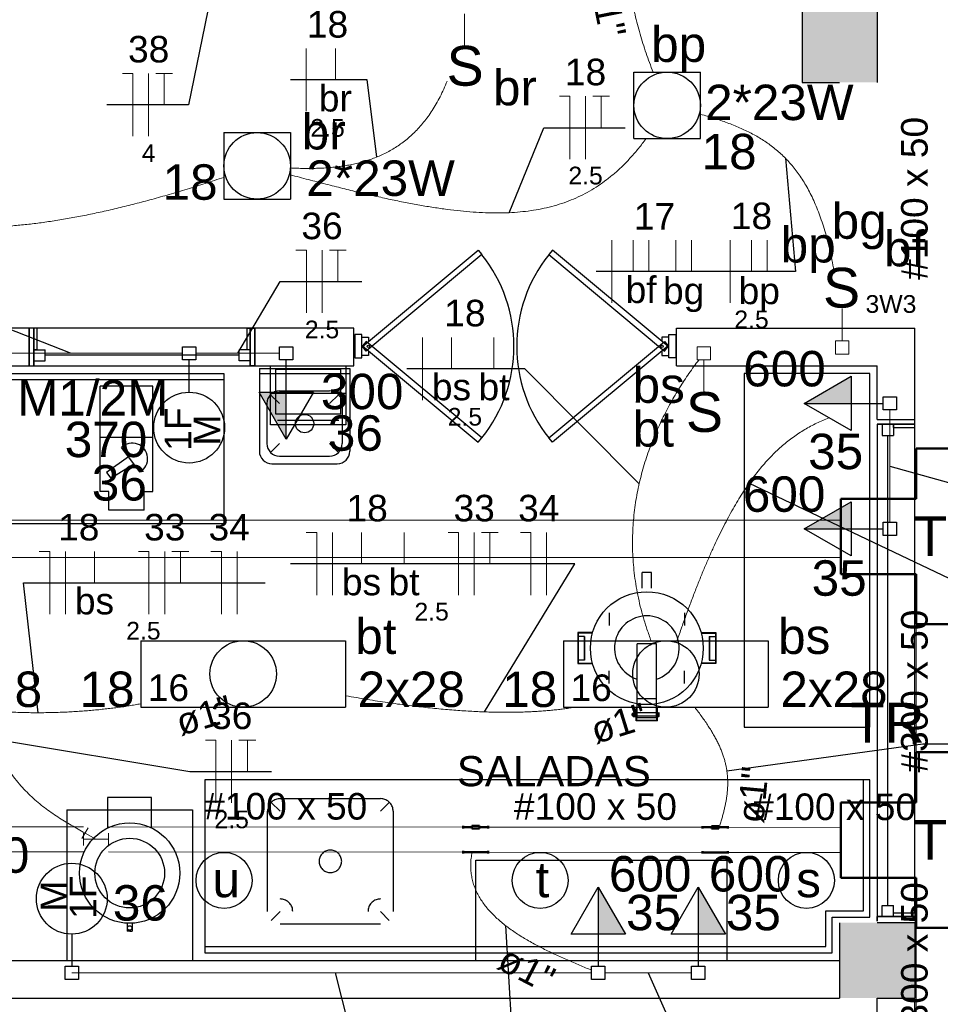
# Model space of a CAD drawing. Header units: millimetres. Extents: x 7 to 269, y 1 to 169.
# Tile 23 of 115: x 59.68 to 63.35, y 39.7 to 43.63. Entities that reach past the tile are written whole.
import ezdxf

# ---------------------------------------------------------------- set-up
doc = ezdxf.new("R2010")
doc.units = ezdxf.units.MM
doc.header["$MEASUREMENT"] = 0
doc.linetypes.add('Dashed', pattern=[0.75, 0.5, -0.25])
for name, color, linetype, lineweight in [('Eletroduto - Marco Polo', 6, 'Continuous', 9), ('Fiação - Marco Polo', 3, 'Continuous', 9), ('Interruptor - Marco Polo', 150, 'Continuous', 9), ('Layout - Marco Polo', 252, 'Continuous', 25), ('Layout-02 - Marco Polo', 243, 'Continuous', 50), ('Linha de Chamada - Marco Polo', 1, 'Continuous', 25), ('Luminárias - Marco Polo', 5, 'Continuous', 25), ('Textos - Marco Polo', 143, 'Continuous', 25), ('Tomadas - Marco Polo', 150, 'Continuous', 25)]:
    doc.layers.add(name, color=color, linetype=linetype, lineweight=lineweight)
doc.layers.add('Parede - Marco Polo', color=7, linetype='Continuous')
doc.styles.add('Arial', font='arial.ttf')

msp = doc.modelspace()

# ---------------------------------------------------------------- hatches: boundary and pattern name
at = {"layer": 'Parede - Marco Polo', "linetype": 'Continuous'}
for points in [[(63.0834, 43.3768), (63.1033, 43.3768), (63.1033, 43.8268), (62.8033, 43.8268), (62.8033, 43.3768), (62.9534, 43.3768), (62.9534, 43.3768), (63.0834, 43.3768), (63.0834, 43.3768)], [(62.9534, 39.7268), (63.2533, 39.7268), (63.2533, 39.7268), (63.2533, 40.0268), (63.2533, 40.0268), (62.9534, 40.0268), (62.9534, 40.0268), (62.9534, 39.7268), (62.9534, 39.7268)]]:
    msp.add_hatch(color=256, dxfattribs=at).paths.add_polyline_path(points)
at = {"layer": 'Tomadas - Marco Polo', "linetype": 'Continuous'}
for points in [[(62.9988, 42.0973), (62.8113, 42.0973), (62.9988, 42.2056)], [(60.7475, 42.1422), (60.7475, 41.9547), (60.6393, 42.1422)], [(62.9988, 41.5971), (62.8113, 41.5971), (62.9988, 41.7054)], [(61.9913, 39.9813), (61.9913, 40.1688), (62.0995, 39.9813)], [(62.3895, 39.9813), (62.3895, 40.1688), (62.4978, 39.9813)]]:
    msp.add_hatch(color=256, dxfattribs=at).paths.add_polyline_path(points)

# ---------------------------------------------------------------- linework, layer by layer
at = {"layer": 'Eletroduto - Marco Polo', "linetype": 'Continuous'}
for p, q in [((62.9584, 41.6322), (54.7503, 41.6322)), ((62.9584, 41.4823), (54.449, 41.4823)), ((63.2585, 40.7065), (63.2585, 41.2169)), ((59.9389, 40.4095), (58.4059, 40.4109)), ((59.933, 40.3623), (59.9575, 40.4058)), ((61.4526, 40.4083), (60.0388, 40.4094)), ((62.4072, 40.4074), (61.5525, 40.4081)), ((62.9584, 40.4069), (62.5072, 40.4073)), ((59.9388, 40.3345), (59.9389, 40.3845)), ((59.9888, 40.3595), (59.9389, 40.3595)), ((59.9888, 40.3595), (59.9453, 40.3841)), ((59.9888, 40.3595), (60.0388, 40.3595)), ((60.0388, 40.3845), (60.0388, 40.3344)), ((59.9388, 40.3095), (58.4059, 40.3109)), ((61.4526, 40.3083), (60.0388, 40.3094)), ((62.4072, 40.3074), (61.5525, 40.3081)), ((62.9584, 40.3069), (62.5072, 40.3073)), ((63.2585, 39.3709), (63.2585, 40.0065))]:
    msp.add_line(p, q, dxfattribs=at)
for points in [[(62.2346, 44.9302), (62.2172, 44.8536), (62.201, 44.7798), (62.1861, 44.7086), (62.1723, 44.64), (62.1598, 44.5738), (62.1485, 44.51), (62.1383, 44.4484), (62.1294, 44.389), (62.1216, 44.3316), (62.115, 44.2761), (62.1095, 44.2225), (62.1051, 44.1706), (62.1019, 44.1204), (62.0998, 44.0717), (62.0988, 44.0244), (62.0989, 43.9784), (62.1001, 43.9337), (62.1024, 43.8901), (62.1057, 43.8475), (62.1101, 43.8059), (62.1155, 43.7651), (62.122, 43.7249), (62.1294, 43.6855), (62.1379, 43.6465), (62.1474, 43.6079), (62.1579, 43.5696), (62.1694, 43.5316), (62.1818, 43.4937), (62.1952, 43.4557), (62.2096, 43.4177)], [(61.3886, 43.3817), (61.375, 43.3497), (61.3606, 43.3196), (61.3453, 43.2914), (61.3293, 43.2651), (61.3125, 43.2406), (61.295, 43.2178), (61.2768, 43.1967), (61.258, 43.1772), (61.2387, 43.1593), (61.2187, 43.1428), (61.1983, 43.1278), (61.1774, 43.1141), (61.156, 43.1018), (61.1343, 43.0908), (61.1122, 43.0809), (61.0897, 43.0721), (61.067, 43.0645), (61.0441, 43.0578), (61.0209, 43.0521), (60.9976, 43.0473), (60.9741, 43.0434), (60.9505, 43.0402), (60.9269, 43.0378), (60.9033, 43.0359), (60.8797, 43.0347), (60.8562, 43.0341), (60.8327, 43.0339), (60.8094, 43.0341), (60.7863, 43.0347), (60.7634, 43.0356)], [(62.9325, 42.616), (62.9245, 42.6593), (62.9159, 42.7005), (62.9066, 42.7396), (62.8966, 42.7767), (62.8859, 42.8118), (62.8745, 42.845), (62.8625, 42.8764), (62.8498, 42.906), (62.8364, 42.9339), (62.8223, 42.9602), (62.8076, 42.985), (62.7922, 43.0082), (62.7761, 43.0301), (62.7593, 43.0506), (62.7419, 43.0698), (62.7238, 43.0878), (62.705, 43.1046), (62.6855, 43.1204), (62.6653, 43.1351), (62.6445, 43.1489), (62.623, 43.1619), (62.6008, 43.174), (62.5779, 43.1854), (62.5544, 43.1961), (62.5302, 43.2062), (62.5053, 43.2158), (62.4797, 43.2249), (62.4535, 43.2336), (62.4265, 43.2419), (62.3989, 43.25)], [(62.1814, 43.1522), (62.1517, 43.1137), (62.1213, 43.0783), (62.0901, 43.0457), (62.058, 43.016), (62.025, 42.9892), (61.9911, 42.965), (61.9562, 42.9434), (61.9203, 42.9245), (61.8832, 42.908), (61.8451, 42.894), (61.8057, 42.8823), (61.7651, 42.8728), (61.7231, 42.8656), (61.6799, 42.8605), (61.6352, 42.8575), (61.5891, 42.8564), (61.5415, 42.8572), (61.4924, 42.8599), (61.4417, 42.8643), (61.3893, 42.8705), (61.3352, 42.8782), (61.2794, 42.8875), (61.2218, 42.8982), (61.1623, 42.9103), (61.101, 42.9238), (61.0377, 42.9385), (60.9724, 42.9543), (60.905, 42.9713), (60.8356, 42.9893), (60.764, 43.0082)], [(60.4988, 42.9983), (60.4246, 42.974), (60.352, 42.9513), (60.2812, 42.9302), (60.212, 42.9106), (60.1444, 42.8926), (60.0784, 42.8762), (60.0139, 42.8613), (59.9509, 42.8481), (59.8895, 42.8363), (59.8295, 42.8262), (59.7708, 42.8176), (59.7136, 42.8106), (59.6577, 42.8052), (59.6032, 42.8013), (59.5499, 42.799), (59.4979, 42.7983), (59.4471, 42.7991), (59.3975, 42.8015), (59.349, 42.8055), (59.3017, 42.8111), (59.2555, 42.8182), (59.2103, 42.8269), (59.1661, 42.8371), (59.1229, 42.849), (59.0807, 42.8624), (59.0395, 42.8773), (58.9991, 42.8939), (58.9595, 42.912), (58.9208, 42.9317), (58.8829, 42.9529)], [(59.4404, 42.2968), (59.4828, 42.2968), (59.5227, 42.2968), (59.5601, 42.2968), (59.5952, 42.2968), (59.6283, 42.2968), (59.6595, 42.2968), (59.6891, 42.2968), (59.7171, 42.2968), (59.7438, 42.2968), (59.7694, 42.2968), (59.7941, 42.2968), (59.818, 42.2968), (59.8414, 42.2968), (59.8644, 42.2968), (59.8871, 42.2968), (59.9099, 42.2968), (59.9329, 42.2968), (59.9563, 42.2968), (59.9802, 42.2968), (60.0049, 42.2968), (60.0305, 42.2968), (60.0572, 42.2968), (60.0852, 42.2968), (60.1148, 42.2968), (60.146, 42.2968), (60.1791, 42.2968), (60.2142, 42.2968), (60.2516, 42.2968), (60.2915, 42.2968), (60.3339, 42.2968)], [(60.3867, 42.2968), (60.4022, 42.2968), (60.4167, 42.2968), (60.4305, 42.2968), (60.4434, 42.2968), (60.4557, 42.2968), (60.4673, 42.2968), (60.4784, 42.2968), (60.489, 42.2968), (60.4991, 42.2968), (60.5088, 42.2968), (60.5182, 42.2968), (60.5273, 42.2968), (60.5363, 42.2968), (60.5451, 42.2968), (60.5539, 42.2968), (60.5627, 42.2968), (60.5715, 42.2968), (60.5805, 42.2968), (60.5896, 42.2968), (60.599, 42.2968), (60.6087, 42.2968), (60.6188, 42.2968), (60.6294, 42.2968), (60.6405, 42.2968), (60.6521, 42.2968), (60.6644, 42.2968), (60.6773, 42.2968), (60.6911, 42.2968), (60.7056, 42.2968), (60.7211, 42.2968)], [(62.202, 41.1503), (62.1854, 41.1968), (62.171, 41.2427), (62.1588, 41.2881), (62.1488, 41.3331), (62.1407, 41.3774), (62.1347, 41.4213), (62.1306, 41.4645), (62.1282, 41.5072), (62.1277, 41.5493), (62.1288, 41.5908), (62.1315, 41.6316), (62.1357, 41.6718), (62.1414, 41.7114), (62.1485, 41.7503), (62.1569, 41.7885), (62.1666, 41.826), (62.1774, 41.8628), (62.1893, 41.8989), (62.2023, 41.9343), (62.2162, 41.9689), (62.2309, 42.0027), (62.2465, 42.0357), (62.2628, 42.068), (62.2798, 42.0994), (62.2973, 42.13), (62.3154, 42.1598), (62.3339, 42.1887), (62.3528, 42.2167), (62.372, 42.2438), (62.3914, 42.2701)], [(62.305, 41.1511), (62.3242, 41.2059), (62.3431, 41.2586), (62.3619, 41.3091), (62.3806, 41.3577), (62.3991, 41.4042), (62.4176, 41.4487), (62.436, 41.4913), (62.4544, 41.532), (62.4728, 41.5709), (62.4912, 41.608), (62.5097, 41.6433), (62.5283, 41.6769), (62.547, 41.7089), (62.5659, 41.7392), (62.5849, 41.7679), (62.6042, 41.7952), (62.6236, 41.8209), (62.6434, 41.8452), (62.6634, 41.8681), (62.6838, 41.8896), (62.7044, 41.9098), (62.7255, 41.9288), (62.747, 41.9465), (62.7689, 41.963), (62.7913, 41.9784), (62.8141, 41.9928), (62.8375, 42.006), (62.8614, 42.0183), (62.8859, 42.0296), (62.911, 42.0399)], [(63.1534, 42.0708), (63.1534, 42.0499), (63.1534, 42.0303), (63.1534, 42.0118), (63.1534, 41.9943), (63.1534, 41.9779), (63.1534, 41.9623), (63.1534, 41.9475), (63.1534, 41.9334), (63.1534, 41.92), (63.1534, 41.907), (63.1534, 41.8945), (63.1534, 41.8824), (63.1534, 41.8705), (63.1534, 41.8589), (63.1534, 41.8473), (63.1534, 41.8356), (63.1534, 41.824), (63.1534, 41.8121), (63.1534, 41.8), (63.1534, 41.7875), (63.1534, 41.7745), (63.1534, 41.7611), (63.1534, 41.747), (63.1534, 41.7322), (63.1534, 41.7166), (63.1534, 41.7002), (63.1534, 41.6827), (63.1534, 41.6642), (63.1534, 41.6446), (63.1534, 41.6237)], [(59.4083, 41.9625), (59.4091, 41.8392), (59.4115, 41.7232), (59.4157, 41.614), (59.4214, 41.5115), (59.4287, 41.4155), (59.4374, 41.3257), (59.4476, 41.2418), (59.4591, 41.1636), (59.472, 41.0909), (59.4861, 41.0234), (59.5014, 40.9608), (59.5179, 40.903), (59.5354, 40.8496), (59.554, 40.8004), (59.5735, 40.7552), (59.594, 40.7137), (59.6153, 40.6756), (59.6375, 40.6408), (59.6604, 40.609), (59.6839, 40.5798), (59.7081, 40.5532), (59.7329, 40.5288), (59.7582, 40.5064), (59.784, 40.4857), (59.8102, 40.4665), (59.8367, 40.4485), (59.8636, 40.4315), (59.8906, 40.4153), (59.9179, 40.3995), (59.9453, 40.3841)], [(59.2998, 40.9073), (59.3345, 40.901), (59.3689, 40.8953), (59.4029, 40.8901), (59.4365, 40.8855), (59.4698, 40.8813), (59.5027, 40.8776), (59.5352, 40.8744), (59.5674, 40.8717), (59.5992, 40.8694), (59.6306, 40.8676), (59.6616, 40.8661), (59.6921, 40.8651), (59.7223, 40.8644), (59.7521, 40.8642), (59.7814, 40.8643), (59.8104, 40.8647), (59.8388, 40.8655), (59.8669, 40.8666), (59.8945, 40.868), (59.9216, 40.8697), (59.9483, 40.8716), (59.9746, 40.8739), (60.0003, 40.8763), (60.0256, 40.8791), (60.0504, 40.882), (60.0747, 40.8851), (60.0985, 40.8885), (60.1218, 40.892), (60.1446, 40.8957), (60.1669, 40.8995)], [(60.9849, 40.9318), (61.0282, 40.9242), (61.0704, 40.9171), (61.1116, 40.9106), (61.1518, 40.9045), (61.1911, 40.8989), (61.2294, 40.8938), (61.2668, 40.8892), (61.3032, 40.885), (61.3387, 40.8813), (61.3733, 40.878), (61.407, 40.8751), (61.4399, 40.8726), (61.4719, 40.8706), (61.503, 40.8689), (61.5333, 40.8676), (61.5628, 40.8667), (61.5915, 40.8661), (61.6194, 40.8659), (61.6465, 40.866), (61.6729, 40.8664), (61.6985, 40.8671), (61.7234, 40.8682), (61.7476, 40.8695), (61.771, 40.8711), (61.7938, 40.873), (61.8159, 40.8752), (61.8374, 40.8775), (61.8582, 40.8802), (61.8784, 40.883), (61.8979, 40.8861)], [(62.3755, 40.8862), (62.3906, 40.8667), (62.4046, 40.8476), (62.4176, 40.8292), (62.4296, 40.8112), (62.4407, 40.7937), (62.4508, 40.7766), (62.46, 40.7599), (62.4683, 40.7436), (62.4757, 40.7276), (62.4822, 40.7119), (62.488, 40.6964), (62.4929, 40.6812), (62.4971, 40.6662), (62.5005, 40.6514), (62.5032, 40.6366), (62.5052, 40.622), (62.5065, 40.6074), (62.5072, 40.5928), (62.5073, 40.5782), (62.5067, 40.5636), (62.5056, 40.5489), (62.5039, 40.5341), (62.5017, 40.5191), (62.499, 40.504), (62.4958, 40.4886), (62.4921, 40.473), (62.488, 40.4571), (62.4836, 40.4409), (62.4787, 40.4243), (62.4735, 40.4073)], [(61.4882, 40.308), (61.4844, 40.2839), (61.4828, 40.2606), (61.4832, 40.238), (61.4857, 40.2161), (61.49, 40.195), (61.4962, 40.1745), (61.5041, 40.1546), (61.5136, 40.1355), (61.5247, 40.1169), (61.5373, 40.0989), (61.5512, 40.0816), (61.5665, 40.0648), (61.583, 40.0485), (61.6006, 40.0328), (61.6192, 40.0176), (61.6388, 40.0029), (61.6593, 39.9886), (61.6805, 39.9748), (61.7024, 39.9615), (61.725, 39.9485), (61.748, 39.936), (61.7715, 39.9238), (61.7953, 39.912), (61.8194, 39.9005), (61.8437, 39.8894), (61.868, 39.8785), (61.8924, 39.8679), (61.9166, 39.8576), (61.9407, 39.8476), (61.9645, 39.8377)], [(61.9652, 39.8267), (61.8662, 39.8267), (61.7735, 39.8267), (61.6866, 39.8267), (61.6051, 39.8267), (61.5286, 39.8267), (61.4566, 39.8267), (61.3886, 39.8267), (61.3242, 39.8267), (61.2629, 39.8267), (61.2043, 39.8267), (61.1479, 39.8267), (61.0932, 39.8267), (61.0399, 39.8267), (60.9874, 39.8267), (60.9353, 39.8267), (60.8832, 39.8267), (60.8305, 39.8267), (60.7769, 39.8267), (60.7219, 39.8267), (60.665, 39.8267), (60.6057, 39.8267), (60.5437, 39.8267), (60.4784, 39.8267), (60.4095, 39.8267), (60.3363, 39.8267), (60.2586, 39.8267), (60.1758, 39.8267), (60.0875, 39.8267), (59.9932, 39.8267), (59.8925, 39.8267)], [(62.0179, 39.8267), (62.0338, 39.8267), (62.0489, 39.8267), (62.0631, 39.8267), (62.0765, 39.8267), (62.0891, 39.8267), (62.1011, 39.8267), (62.1125, 39.8267), (62.1234, 39.8267), (62.1339, 39.8267), (62.1439, 39.8267), (62.1536, 39.8267), (62.163, 39.8267), (62.1723, 39.8267), (62.1814, 39.8267), (62.1904, 39.8267), (62.1994, 39.8267), (62.2085, 39.8267), (62.2178, 39.8267), (62.2272, 39.8267), (62.2369, 39.8267), (62.2469, 39.8267), (62.2574, 39.8267), (62.2683, 39.8267), (62.2797, 39.8267), (62.2917, 39.8267), (62.3043, 39.8267), (62.3177, 39.8267), (62.3319, 39.8267), (62.347, 39.8267), (62.3629, 39.8267)]]:
    msp.add_spline(points, degree=3, dxfattribs=at)
at = {"layer": 'Fiação - Marco Polo'}
for p, q in [((60.8272, 43.2616), (60.8272, 43.5116)), ((60.9431, 43.3866), (60.9431, 43.5116)), ((60.0946, 43.4123), (60.1363, 43.4123)), ((60.1363, 43.1623), (60.1363, 43.4123)), ((60.1988, 43.1623), (60.1988, 43.4123)), ((60.2279, 43.4123), (60.2946, 43.4123)), ((60.2613, 43.2873), (60.2613, 43.4123)), ((61.8364, 43.3213), (61.8781, 43.3213)), ((61.8781, 43.0713), (61.8781, 43.3213)), ((61.9406, 43.0713), (61.9406, 43.3213)), ((61.9697, 43.3213), (62.0364, 43.3213)), ((62.0031, 43.1963), (62.0031, 43.3213)), ((62.0459, 42.4982), (62.0459, 42.7482)), ((62.1307, 42.6232), (62.1307, 42.7482)), ((62.1932, 42.6232), (62.1932, 42.7482)), ((62.3001, 42.6232), (62.3001, 42.7482)), ((62.3626, 42.6232), (62.3626, 42.7482)), ((62.5172, 42.4982), (62.5172, 42.7482)), ((62.6019, 42.6232), (62.6019, 42.7482)), ((62.6644, 42.6232), (62.6644, 42.7482)), ((60.7861, 42.7081), (60.8277, 42.7081)), ((60.8277, 42.4581), (60.8277, 42.7081)), ((60.8902, 42.4581), (60.8902, 42.7081)), ((60.9194, 42.7081), (60.9861, 42.7081)), ((60.9527, 42.5831), (60.9527, 42.7081)), ((61.2901, 42.1103), (61.2901, 42.3603)), ((61.4061, 42.2353), (61.4061, 42.3603)), ((61.5755, 42.2353), (61.5755, 42.3603)), ((60.8274, 41.5831), (60.8691, 41.5831)), ((60.8691, 41.3331), (60.8691, 41.5831)), ((60.9316, 41.3331), (60.9316, 41.5831)), ((61.0476, 41.4581), (61.0476, 41.5831)), ((61.2171, 41.4581), (61.2171, 41.5831)), ((61.3924, 41.5831), (61.4341, 41.5831)), ((61.4341, 41.3331), (61.4341, 41.5831)), ((61.4966, 41.3331), (61.4966, 41.5831)), ((61.5258, 41.5831), (61.5924, 41.5831)), ((61.5591, 41.4581), (61.5591, 41.5831)), ((61.6811, 41.5831), (61.7227, 41.5831)), ((61.7227, 41.3331), (61.7227, 41.5831)), ((61.7852, 41.3331), (61.7852, 41.5831)), ((59.763, 41.5069), (59.8047, 41.5069)), ((59.8047, 41.2569), (59.8047, 41.5069)), ((59.8672, 41.2569), (59.8672, 41.5069)), ((59.9832, 41.3819), (59.9832, 41.5069)), ((60.1586, 41.5069), (60.2003, 41.5069)), ((60.2003, 41.2569), (60.2003, 41.5069)), ((60.2628, 41.2569), (60.2628, 41.5069)), ((60.2919, 41.5069), (60.3586, 41.5069)), ((60.3253, 41.3819), (60.3253, 41.5069)), ((60.4472, 41.5069), (60.4889, 41.5069)), ((60.4889, 41.2569), (60.4889, 41.5069)), ((60.5514, 41.2569), (60.5514, 41.5069)), ((60.4256, 40.7552), (60.4673, 40.7552)), ((60.4673, 40.5052), (60.4673, 40.7552)), ((60.5298, 40.5052), (60.5298, 40.7552)), ((60.559, 40.7552), (60.6257, 40.7552)), ((60.5923, 40.6302), (60.5923, 40.7552))]:
    msp.add_line(p, q, dxfattribs=at)
at = {"layer": 'Interruptor - Marco Polo'}
for p, q in [((61.4577, 43.5217), (61.4577, 43.6502)), ((62.9635, 42.4753), (62.9635, 42.3468)), ((62.3854, 42.3233), (62.4385, 42.3233)), ((62.3854, 42.2702), (62.3854, 42.3233)), ((62.4385, 42.3233), (62.4385, 42.2702)), ((62.937, 42.3468), (62.99, 42.3468)), ((62.937, 42.2938), (62.937, 42.3468)), ((62.99, 42.3468), (62.99, 42.2938)), ((62.99, 42.2938), (62.937, 42.2938)), ((62.4385, 42.2702), (62.3854, 42.2702)), ((62.4119, 42.1418), (62.4119, 42.2702))]:
    msp.add_line(p, q, dxfattribs=at)
at = {"layer": 'Layout - Marco Polo'}
for p, q in [((59.7418, 42.3968), (59.7229, 42.3968)), ((60.6039, 42.3968), (59.7418, 42.3968)), ((59.7418, 42.3968), (59.7418, 42.2468)), ((59.7544, 42.3113), (59.7544, 42.3968)), ((60.5909, 42.3968), (60.5909, 42.3113)), ((60.6039, 42.2468), (60.6039, 42.3968)), ((61.0483, 42.3713), (61.0204, 42.3713)), ((61.0204, 42.3713), (61.0204, 42.2788)), ((61.0483, 42.2788), (61.0483, 42.3713)), ((62.2724, 42.2788), (62.2724, 42.3713)), ((62.2724, 42.3713), (62.3003, 42.3713)), ((62.3003, 42.3713), (62.3003, 42.2788)), ((59.7418, 42.3113), (59.7863, 42.3113)), ((59.7544, 42.3113), (59.7418, 42.3113)), ((59.7863, 42.2668), (59.7863, 42.3113)), ((60.5593, 42.2668), (60.5593, 42.3113)), ((60.6039, 42.3113), (60.5593, 42.3113)), ((60.6039, 42.3113), (60.5909, 42.3113)), ((60.5593, 42.2888), (59.7863, 42.2888)), ((61.0204, 42.2788), (61.0483, 42.2788)), ((62.3003, 42.2788), (62.2724, 42.2788)), ((58.0684, 42.2468), (59.7229, 42.2468)), ((59.7229, 42.2468), (59.7418, 42.2468)), ((59.7229, 42.2468), (59.7418, 42.2468)), ((59.7418, 42.2668), (59.7863, 42.2668)), ((59.7418, 42.2468), (60.6039, 42.2468)), ((60.6039, 42.2668), (60.5593, 42.2668)), ((60.6403, 42.2368), (60.6403, 41.9068)), ((60.6403, 42.2368), (61.0003, 42.2368)), ((61.0003, 42.2368), (61.0003, 41.9068)), ((60.6403, 42.2168), (61.0003, 42.2168)), ((58.1234, 42.1918), (60.4984, 42.1918)), ((60.0053, 41.7458), (60.0053, 42.1663)), ((60.2154, 42.1663), (60.0053, 42.1663)), ((60.2154, 41.7458), (60.2154, 42.1663)), ((60.7204, 42.0968), (60.6848, 42.1318)), ((60.7204, 42.1468), (60.9203, 42.1468)), ((60.9203, 42.0968), (60.9554, 42.1318)), ((60.6703, 42.0968), (60.6703, 41.9368)), ((60.9704, 42.0968), (60.9704, 41.9368)), ((63.1033, 42.0138), (63.1033, 40.0523)), ((63.2533, 42.0138), (63.1033, 42.0138)), ((63.1234, 42.0138), (63.1234, 41.9698)), ((63.1679, 42.0138), (63.1679, 41.9698)), ((63.1679, 42.0013), (63.1679, 42.0138)), ((63.1679, 42.0013), (63.2533, 42.0013)), ((63.2533, 42.0138), (63.2533, 42.0328)), ((63.2533, 41.9983), (63.2533, 42.0303)), ((63.2533, 40.0648), (63.2533, 42.0138)), ((60.2154, 41.9608), (60.0053, 41.9608)), ((63.1234, 41.9698), (63.1679, 41.9698)), ((63.1454, 40.0963), (63.1454, 41.9698)), ((60.1643, 41.8243), (60.0904, 41.9208)), ((60.7204, 41.9368), (60.6848, 41.9013)), ((60.9203, 41.9368), (60.9554, 41.9013)), ((60.1183, 41.8843), (60.0303, 41.8218)), ((60.7204, 41.8868), (60.9203, 41.8868)), ((60.0478, 41.7998), (60.1394, 41.8568)), ((60.6904, 41.8568), (60.9504, 41.8568)), ((60.0303, 41.8218), (60.0478, 41.7998)), ((60.0403, 41.7458), (60.0053, 41.7458)), ((60.0403, 41.6713), (60.0403, 41.7458)), ((60.1808, 41.6713), (60.1808, 41.7458)), ((60.1808, 41.7458), (60.2154, 41.7458)), ((60.1808, 41.6713), (60.0403, 41.6713)), ((62.1668, 41.3608), (62.1668, 41.4233)), ((62.2028, 41.4233), (62.1668, 41.4233)), ((62.2028, 41.3608), (62.2028, 41.4233)), ((61.9098, 41.1833), (61.9098, 41.0603)), ((61.9678, 41.1833), (61.9098, 41.1833)), ((61.9113, 41.1813), (61.9113, 41.0613)), ((61.9674, 41.1813), (61.9113, 41.1813)), ((62.4019, 41.1833), (62.4599, 41.1833)), ((62.4023, 41.1813), (62.4584, 41.1813)), ((62.4584, 41.1813), (62.4584, 41.0613)), ((62.4599, 41.1833), (62.4599, 41.0603)), ((61.9368, 41.1683), (61.9113, 41.1683)), ((61.9353, 41.1683), (61.9353, 41.0743)), ((61.9368, 41.1683), (61.9368, 41.0743)), ((62.1459, 40.8438), (62.1459, 41.1393)), ((62.2238, 41.1393), (62.1459, 41.1393)), ((62.2238, 40.8438), (62.2238, 41.1393)), ((62.4329, 41.1683), (62.4329, 41.0743)), ((62.4329, 41.1683), (62.4584, 41.1683)), ((62.4343, 41.1683), (62.4343, 41.0743)), ((61.9098, 41.0603), (61.9678, 41.0603)), ((61.9368, 41.0743), (61.9113, 41.0743)), ((61.9113, 41.0613), (61.9674, 41.0613)), ((62.4599, 41.0603), (62.4019, 41.0603)), ((62.4584, 41.0613), (62.4023, 41.0613)), ((62.4329, 41.0743), (62.4584, 41.0743)), ((62.2238, 40.9198), (62.1459, 40.9198)), ((62.1268, 40.8603), (62.1273, 40.8608)), ((62.1268, 40.8533), (62.1268, 40.8603)), ((62.1298, 40.8603), (62.1268, 40.8603)), ((62.1298, 40.8608), (62.1273, 40.8608)), ((62.1273, 40.8528), (62.1273, 40.8608)), ((62.1298, 40.8633), (62.1309, 40.8643)), ((62.1298, 40.8503), (62.1298, 40.8633)), ((62.1309, 40.8643), (62.1354, 40.8643)), ((62.1309, 40.8613), (62.1354, 40.8613)), ((62.1364, 40.8633), (62.1354, 40.8643)), ((62.1364, 40.8633), (62.1369, 40.8643)), ((62.1364, 40.8503), (62.1364, 40.8633)), ((62.1369, 40.8643), (62.1418, 40.8643)), ((62.1373, 40.8613), (62.1418, 40.8613)), ((62.1429, 40.8633), (62.1418, 40.8643)), ((62.1429, 40.8318), (62.1429, 40.8853)), ((62.1448, 40.8338), (62.1448, 40.8848)), ((62.2238, 40.8633), (62.1459, 40.8633)), ((62.2249, 40.8338), (62.2249, 40.8848)), ((62.2268, 40.8318), (62.2268, 40.8853)), ((62.2268, 40.8643), (62.2323, 40.8643)), ((62.2268, 40.8613), (62.2323, 40.8613)), ((62.2334, 40.8633), (62.2323, 40.8643)), ((62.2334, 40.8503), (62.2334, 40.8633)), ((62.2334, 40.8503), (62.2334, 40.8633)), ((62.1268, 40.8533), (62.1273, 40.8528)), ((62.1298, 40.8533), (62.1268, 40.8533)), ((62.1298, 40.8528), (62.1273, 40.8528)), ((62.1298, 40.8503), (62.1309, 40.8493)), ((62.1309, 40.8523), (62.1354, 40.8523)), ((62.1309, 40.8493), (62.1354, 40.8493)), ((62.1364, 40.8503), (62.1354, 40.8493)), ((62.1364, 40.8503), (62.1369, 40.8493)), ((62.1369, 40.8493), (62.1418, 40.8493)), ((62.1373, 40.8523), (62.1418, 40.8523)), ((62.1429, 40.8503), (62.1418, 40.8493)), ((62.2268, 40.8318), (62.1429, 40.8318)), ((62.2249, 40.8338), (62.1448, 40.8338)), ((62.2238, 40.8503), (62.1459, 40.8503)), ((62.2238, 40.8438), (62.1459, 40.8438)), ((62.2268, 40.8523), (62.2323, 40.8523)), ((62.2268, 40.8493), (62.2323, 40.8493)), ((62.2334, 40.8503), (62.2323, 40.8493)), ((60.4233, 40.5968), (60.4233, 39.9068)), ((63.0733, 40.5968), (60.4233, 40.5968)), ((63.0483, 40.0738), (63.0483, 40.5968)), ((63.0733, 40.0488), (63.0733, 40.5968)), ((60.2109, 40.5268), (60.0354, 40.5268)), ((60.0354, 40.5268), (60.0354, 40.4043)), ((60.2109, 40.4043), (60.2109, 40.5268)), ((60.7234, 40.4718), (60.6878, 40.5068)), ((60.7234, 40.5218), (61.1234, 40.5218)), ((61.1234, 40.4718), (61.1583, 40.5068)), ((59.8734, 40.4768), (59.8734, 39.8768)), ((59.8734, 40.4768), (60.3734, 40.4768)), ((60.3734, 40.4768), (60.3734, 39.8768)), ((60.6733, 40.0718), (60.6733, 40.4718)), ((61.1733, 40.4718), (61.1733, 40.0718)), ((62.8984, 39.9318), (62.8984, 40.0738)), ((62.8984, 40.0738), (63.0483, 40.0738)), ((63.1234, 40.0963), (63.1679, 40.0963)), ((63.1234, 40.0523), (63.1234, 40.0963)), ((63.1679, 40.0523), (63.1679, 40.0963)), ((60.7234, 40.0718), (60.6878, 40.0363)), ((61.1234, 40.0718), (61.1583, 40.0363)), ((62.9233, 39.9068), (62.9233, 40.0488)), ((62.9233, 40.0488), (63.0733, 40.0488)), ((63.2533, 40.0648), (63.1679, 40.0648)), ((60.1133, 40.0248), (60.1133, 39.9928)), ((60.1334, 40.0248), (60.1334, 39.9928)), ((61.1234, 40.0218), (60.7234, 40.0218)), ((60.1234, 39.9928), (60.1133, 39.9928)), ((60.1234, 39.9928), (60.1334, 39.9928)), ((60.4233, 39.9318), (62.8984, 39.9318)), ((60.4233, 39.9068), (62.9233, 39.9068))]:
    msp.add_line(p, q, dxfattribs=at)
at = {"layer": 'Layout - Marco Polo', "linetype": 'Dashed'}
for p, q in [((60.9654, 42.2328), (60.7043, 42.2328)), ((60.7043, 42.2328), (60.7043, 42.0553)), ((60.9654, 42.0553), (60.9654, 42.2328)), ((60.9853, 42.1363), (60.6848, 42.1363)), ((60.7043, 42.0553), (60.9654, 42.0553)), ((60.9564, 42.0288), (60.7129, 42.0288))]:
    msp.add_line(p, q, dxfattribs=at)
at = {"layer": 'Layout - Marco Polo', "linetype": 'Continuous'}
for points in [[(61.5123, 42.7078), (61.5273, 42.6903), (61.0663, 42.3058), (61.0513, 42.3238), (61.5123, 42.7078)], [(61.8088, 42.7078), (61.7938, 42.6903), (62.2548, 42.3058), (62.2694, 42.3238), (61.8088, 42.7078)], [(61.5123, 41.9423), (61.5273, 41.9598), (61.0663, 42.3438), (61.0513, 42.3263), (61.5123, 41.9423)], [(61.8088, 41.9423), (61.7938, 41.9598), (62.2548, 42.3438), (62.2694, 42.3263), (61.8088, 41.9423)]]:
    msp.add_lwpolyline(points, close=True, dxfattribs=at)
at = {"layer": 'Layout - Marco Polo'}
for points in [[(61.0759, 42.3058), (61.0759, 42.2878), (61.0483, 42.2878), (61.0483, 42.3618), (61.0759, 42.3618), (61.0759, 42.3438)], [(62.2448, 42.3058), (62.2448, 42.2878), (62.2724, 42.2878), (62.2724, 42.3618), (62.2448, 42.3618), (62.2448, 42.3438)], [(62.0344, 41.2623), (62.0344, 41.2123)], [(62.3353, 41.2623), (62.3353, 41.2123)], [(62.0344, 40.9808), (62.0344, 41.0308)], [(62.3353, 40.9808), (62.3353, 41.0308)], [(60.7234, 40.5218), (60.7189, 40.5213), (60.7148, 40.5208), (60.7103, 40.5198), (60.7064, 40.5188), (60.7024, 40.5168), (60.6983, 40.5148), (60.6944, 40.5128), (60.6913, 40.5098), (60.6878, 40.5068), (60.6848, 40.5038), (60.6823, 40.5003), (60.6799, 40.4968), (60.6778, 40.4928), (60.6763, 40.4888), (60.6748, 40.4848), (60.6739, 40.4803), (60.6733, 40.4758), (60.6733, 40.4718)], [(61.1733, 40.4718), (61.1733, 40.4758), (61.1724, 40.4803), (61.1718, 40.4848), (61.1703, 40.4888), (61.1683, 40.4928), (61.1668, 40.4968), (61.1643, 40.5003), (61.1619, 40.5038), (61.1589, 40.5068), (61.1553, 40.5098), (61.1519, 40.5128), (61.1484, 40.5148), (61.1444, 40.5168), (61.1403, 40.5188), (61.1364, 40.5198), (61.1319, 40.5208), (61.1279, 40.5213), (61.1234, 40.5218)], [(60.9549, 40.2398), (60.9579, 40.2428), (60.9599, 40.2458), (60.9624, 40.2493), (60.9639, 40.2528), (60.9654, 40.2563), (60.9669, 40.2598), (60.9674, 40.2638), (60.9678, 40.2678), (60.9684, 40.2718), (60.9678, 40.2753), (60.9674, 40.2793), (60.9669, 40.2833), (60.9654, 40.2868), (60.9639, 40.2908), (60.9624, 40.2943), (60.9599, 40.2973), (60.9579, 40.3003), (60.9549, 40.3033), (60.9524, 40.3063), (60.9489, 40.3083), (60.9459, 40.3108), (60.9423, 40.3123), (60.9389, 40.3138), (60.9348, 40.3153), (60.9308, 40.3158), (60.9273, 40.3163), (60.9233, 40.3168), (60.9194, 40.3163), (60.9153, 40.3158), (60.9119, 40.3153), (60.9079, 40.3138), (60.9044, 40.3123), (60.9008, 40.3108), (60.8974, 40.3083), (60.8944, 40.3063), (60.8914, 40.3033), (60.8888, 40.3003), (60.8864, 40.2973), (60.8843, 40.2943), (60.8824, 40.2908), (60.8809, 40.2868), (60.8798, 40.2833), (60.8788, 40.2793), (60.8783, 40.2753), (60.8783, 40.2718), (60.8783, 40.2678), (60.8788, 40.2638), (60.8798, 40.2598), (60.8809, 40.2563), (60.8824, 40.2528), (60.8843, 40.2493), (60.8864, 40.2458), (60.8888, 40.2428), (60.8914, 40.2398), (60.8944, 40.2373), (60.8974, 40.2348), (60.9008, 40.2328), (60.9044, 40.2308), (60.9079, 40.2293), (60.9119, 40.2283), (60.9153, 40.2273), (60.9194, 40.2268), (60.9233, 40.2268), (60.9273, 40.2268), (60.9308, 40.2273), (60.9348, 40.2283), (60.9389, 40.2293), (60.9423, 40.2308), (60.9459, 40.2328), (60.9489, 40.2348), (60.9524, 40.2373), (60.9549, 40.2398)], [(60.7734, 40.0718), (60.7728, 40.0758), (60.7724, 40.0803), (60.7719, 40.0848), (60.7704, 40.0888), (60.7683, 40.0928), (60.7668, 40.0968), (60.7644, 40.1003), (60.7619, 40.1038), (60.7589, 40.1068), (60.7553, 40.1098), (60.7518, 40.1128), (60.7484, 40.1148), (60.7443, 40.1168), (60.7403, 40.1188), (60.7364, 40.1198), (60.7319, 40.1208), (60.7278, 40.1213), (60.7234, 40.1218)], [(61.1234, 40.1218), (61.1188, 40.1213), (61.1144, 40.1208), (61.1099, 40.1198), (61.1054, 40.1183), (61.1009, 40.1163), (61.0969, 40.1143), (61.0934, 40.1118), (61.0898, 40.1088), (61.0864, 40.1053), (61.0834, 40.1018), (61.0808, 40.0978), (61.0784, 40.0938), (61.0769, 40.0898), (61.0754, 40.0853), (61.0744, 40.0808), (61.0733, 40.0763), (61.0733, 40.0718)]]:
    msp.add_lwpolyline(points, dxfattribs=at)
at = {"layer": 'Layout - Marco Polo', "linetype": 'Dashed'}
msp.add_lwpolyline([(60.9853, 42.2468), (60.9853, 42.0118), (60.6848, 42.0118), (60.6848, 42.2468), (60.9853, 42.2468)], dxfattribs=at)
at = {"layer": 'Layout - Marco Polo'}
for points in [[(58.0984, 42.2168), (60.4984, 42.2168), (60.4984, 41.6168), (58.0984, 41.6168), (58.0984, 42.2168)], [(62.5733, 42.2168), (62.5733, 40.8068), (63.0733, 40.8068), (63.0733, 42.2168), (62.5733, 42.2168)]]:
    msp.add_lwpolyline(points, close=True, dxfattribs=at)
at = {"layer": 'Layout - Marco Polo', "linetype": 'Continuous'}
msp.add_lwpolyline([(61.5033, 39.8768), (61.5033, 40.2768), (62.5033, 40.2768), (62.5033, 39.8768)], dxfattribs=at)
at = {"layer": 'Layout - Marco Polo'}
for centre, radius in [((61.0748, 42.3248), 0.00463), ((62.2458, 42.3248), 0.00463), ((60.8203, 42.0168), 0.0366), ((62.1848, 41.1213), 0.225), ((60.1234, 40.2248), 0.2), ((60.1234, 40.2248), 0.1389), ((60.1234, 40.0058), 0.009)]:
    msp.add_circle(centre, radius, dxfattribs=at)
at = {"layer": 'Layout - Marco Polo', "linetype": 'Continuous'}
for centre, start, end in [((61.0694, 42.3248), 321.43, 38.5696), ((62.2518, 42.3248), 141.43, 218.57)]:
    msp.add_arc(centre, 0.5856, start, end, dxfattribs=at)
at = {"layer": 'Layout - Marco Polo'}
for centre, radius, start, end in [((60.7204, 42.0968), 0.05, 90, 180), ((60.9203, 42.0968), 0.05, 0, 90), ((60.1334, 41.8773), 0.0615, 300.025, 134.805), ((60.7204, 41.9368), 0.05, 180, 270), ((60.9203, 41.9368), 0.05, 270, 0), ((60.6904, 41.9068), 0.05, 180, 270), ((60.9504, 41.9068), 0.05, 270, 0), ((62.1848, 41.1213), 0.129, 287.597, 252.403), ((62.1399, 40.8568), 0.0103, 154.518, 205.482), ((62.1313, 40.8628), 0.00169, 114.054, 245.946), ((62.1343, 40.8628), 0.00169, 294.054, 65.9462), ((62.1258, 40.8568), 0.0103, 334.518, 25.4817), ((62.1379, 40.8628), 0.00169, 114.054, 245.946), ((62.1469, 40.8568), 0.0103, 154.518, 205.482), ((62.1324, 40.8568), 0.0103, 334.518, 25.4817), ((62.1414, 40.8628), 0.00169, 294.054, 65.9462), ((62.2313, 40.8628), 0.00169, 294.054, 65.9462), ((62.2229, 40.8568), 0.0103, 334.518, 25.4817), ((62.1313, 40.8508), 0.00169, 114.054, 245.946), ((62.1343, 40.8508), 0.00169, 294.054, 65.9462), ((62.1379, 40.8508), 0.00169, 114.054, 245.946), ((62.1414, 40.8508), 0.00169, 294.054, 65.9462), ((62.2313, 40.8508), 0.00169, 294.054, 65.9462)]:
    msp.add_arc(centre, radius, start, end, dxfattribs=at)
at = {"layer": 'Layout-02 - Marco Polo'}
for p, q in [((63.5585, 41.9169), (63.2585, 41.9169)), ((63.2585, 41.9169), (63.2585, 41.7169)), ((62.9584, 41.7169), (63.2585, 41.7169)), ((62.9584, 41.4169), (62.9584, 41.7169)), ((63.2585, 41.4169), (62.9584, 41.4169)), ((63.2585, 41.4169), (63.2585, 41.2169)), ((63.5585, 41.2169), (63.2585, 41.2169)), ((63.5585, 40.7065), (63.2585, 40.7065)), ((63.2585, 40.7065), (63.2585, 40.5065)), ((62.9584, 40.5065), (63.2585, 40.5065)), ((62.9584, 40.2065), (62.9584, 40.5065)), ((61.4526, 40.4032), (61.4526, 40.4132)), ((61.4526, 40.4082), (61.4875, 40.4082)), ((61.4875, 40.4132), (61.5175, 40.4132)), ((61.4875, 40.4032), (61.4875, 40.4132)), ((61.4875, 40.4032), (61.5175, 40.4032)), ((61.5175, 40.4032), (61.5175, 40.4132)), ((61.5175, 40.4082), (61.5525, 40.4082)), ((61.5525, 40.4032), (61.5525, 40.4132)), ((62.4072, 40.4023), (62.4072, 40.4124)), ((62.4072, 40.4074), (62.4421, 40.4074)), ((62.4421, 40.4124), (62.4721, 40.4124)), ((62.4421, 40.4023), (62.4421, 40.4124)), ((62.4421, 40.4023), (62.4721, 40.4023)), ((62.4721, 40.4023), (62.4721, 40.4124)), ((62.4721, 40.4074), (62.5072, 40.4074)), ((62.5072, 40.4023), (62.5072, 40.4124)), ((61.4526, 40.3032), (61.4526, 40.3132)), ((61.5525, 40.3032), (61.5525, 40.3132)), ((62.4072, 40.3023), (62.4072, 40.3124)), ((62.5072, 40.3023), (62.5072, 40.3124)), ((61.5525, 40.3082), (61.4526, 40.3082)), ((62.5072, 40.3073), (62.4072, 40.3073)), ((63.2585, 40.2065), (62.9584, 40.2065)), ((63.2585, 40.2065), (63.2585, 40.0065)), ((63.5585, 40.0065), (63.2585, 40.0065))]:
    msp.add_line(p, q, dxfattribs=at)
at = {"layer": 'Linha de Chamada - Marco Polo'}
for p, q in [((60.4482, 43.7268), (60.3571, 43.2873)), ((61.0705, 43.3866), (60.7647, 43.3866)), ((61.109, 43.0795), (61.0705, 43.3866)), ((60.3571, 43.2873), (60.0321, 43.2873)), ((61.6361, 42.8575), (61.7739, 43.1963)), ((61.7739, 43.1963), (62.0989, 43.1963)), ((62.7371, 43.0746), (62.777, 42.6232)), ((62.777, 42.6232), (61.9834, 42.6232)), ((60.5539, 42.2968), (60.7236, 42.5831)), ((60.7236, 42.5831), (61.0486, 42.5831)), ((59.8871, 42.2968), (59.3678, 42.5005)), ((61.6991, 42.2353), (61.2276, 42.2353)), ((62.1542, 41.7771), (61.6991, 42.2353)), ((63.1534, 41.8473), (63.7168, 41.6882)), ((62.5928, 41.7792), (63.5196, 41.3383)), ((61.8978, 41.4581), (60.7649, 41.4581)), ((61.5378, 40.8674), (61.8978, 41.4581)), ((59.7591, 40.8642), (59.7005, 41.3819)), ((59.7005, 41.3819), (60.664, 41.3819)), ((59.5707, 40.7615), (60.3631, 40.6302)), ((62.504, 40.6319), (63.2844, 40.7405)), ((63.2844, 40.7405), (64.3131, 40.7405)), ((60.3631, 40.6302), (60.6882, 40.6302)), ((61.6217, 40.0157), (61.6647, 39.264)), ((60.9419, 39.8267), (61.0892, 39.2599)), ((62.1904, 39.8267), (62.4531, 39.237))]:
    msp.add_line(p, q, dxfattribs=at)
for centre in [(60.4994, 40.1957), (61.7595, 40.1957), (62.8207, 40.1957)]:
    msp.add_circle(centre, 0.1116, dxfattribs=at)
at = {"layer": 'Luminárias - Marco Polo'}
for p, q in [((62.1334, 43.1527), (62.1334, 43.4177)), ((62.1334, 43.4177), (62.3984, 43.4177)), ((62.3984, 43.1527), (62.3984, 43.4177)), ((60.4988, 43.1765), (60.7638, 43.1765)), ((60.4988, 43.1765), (60.4988, 42.9115)), ((60.7638, 43.1765), (60.7638, 42.9115)), ((62.1334, 43.1527), (62.3984, 43.1527)), ((60.4988, 42.9115), (60.7638, 42.9115)), ((60.1676, 41.1512), (60.9836, 41.1512)), ((60.1676, 41.1512), (60.1676, 40.8862)), ((60.9836, 41.1512), (60.9836, 40.8862)), ((61.8528, 41.1512), (62.6688, 41.1512)), ((61.8528, 41.1512), (61.8528, 40.8862)), ((62.6688, 41.1512), (62.6688, 40.8862)), ((60.1676, 40.8862), (60.9836, 40.8862)), ((61.8528, 40.8862), (62.6688, 40.8862))]:
    msp.add_line(p, q, dxfattribs=at)
for centre in [(62.2659, 43.2852), (60.6313, 43.044), (60.5757, 41.0187), (62.2608, 41.0187)]:
    msp.add_circle(centre, 0.1325, dxfattribs=at)
at = {"layer": 'Parede - Marco Polo'}
for p, q in [((62.8033, 43.8268), (62.8033, 43.3768)), ((63.1033, 43.8268), (63.1033, 43.3768)), ((59.7544, 42.3968), (59.7229, 42.3968)), ((59.7229, 42.3968), (59.7229, 42.2468)), ((59.7418, 42.2468), (59.7418, 42.3968)), ((60.5909, 42.3968), (60.6228, 42.3968)), ((60.6228, 42.3968), (60.6039, 42.3968)), ((60.6039, 42.3968), (60.6039, 42.2468)), ((60.6228, 42.2468), (60.6228, 42.3968)), ((61.0174, 42.2468), (61.0174, 42.3968)), ((62.3033, 42.3968), (63.2533, 42.3968)), ((62.3033, 42.2468), (62.3033, 42.3968)), ((63.2533, 42.0328), (63.2533, 42.3968)), ((59.7418, 42.2668), (59.7418, 42.3113)), ((59.7418, 42.3113), (59.7418, 42.2468)), ((60.6039, 42.2668), (60.6039, 42.3113)), ((60.6039, 42.3113), (60.6039, 42.2468)), ((60.6228, 42.2468), (60.6039, 42.2468)), ((60.6039, 42.2468), (60.6228, 42.2468)), ((62.3033, 42.2468), (63.1033, 42.2468)), ((63.1033, 42.0328), (63.1033, 42.2468)), ((63.1033, 42.0328), (63.2533, 42.0328)), ((63.1679, 42.0138), (63.1033, 42.0138)), ((63.1033, 42.0138), (63.2533, 42.0138)), ((63.1234, 42.0138), (63.1679, 42.0138)), ((63.1679, 40.0523), (63.1033, 40.0523)), ((63.1033, 40.0328), (63.1033, 40.0523)), ((63.1033, 40.0523), (63.1033, 40.0328)), ((63.2533, 40.0523), (63.1033, 40.0523)), ((63.1033, 40.0523), (63.2533, 40.0523)), ((63.1234, 40.0523), (63.1679, 40.0523)), ((63.1679, 40.0523), (63.1679, 40.0648)), ((63.2533, 40.0648), (63.2533, 40.0328)), ((63.2533, 40.0328), (63.2533, 40.0523)), ((63.2533, 40.0268), (63.1033, 40.0268)), ((63.2533, 40.0268), (63.2533, 39.7268)), ((59.2533, 39.8768), (62.9534, 39.8768)), ((59.2533, 39.7268), (62.9534, 39.7268)), ((63.1033, 39.7268), (63.2533, 39.7268)), ((63.1033, 37.1203), (63.1033, 39.7268)), ((63.2533, 37.1203), (63.2533, 39.7268))]:
    msp.add_line(p, q, dxfattribs=at)
at = {"layer": 'Parede - Marco Polo', "color": 1}
for p, q in [((62.8033, 43.3768), (62.9534, 43.3768)), ((62.9534, 40.0268), (62.9534, 39.7268))]:
    msp.add_line(p, q, dxfattribs=at)
at = {"layer": 'Parede - Marco Polo'}
msp.add_lwpolyline([(59.7229, 42.2468), (59.7229, 42.3968), (58.9684, 42.3968), (58.9684, 42.2468)], dxfattribs=at)
msp.add_lwpolyline([(60.6228, 42.2468), (61.0174, 42.2468), (61.0174, 42.3968), (60.6228, 42.3968), (60.6228, 42.2468)], close=True, dxfattribs=at)
at = {"layer": 'Tomadas - Marco Polo'}
for p, q in [((60.3337, 42.3233), (60.3867, 42.3233)), ((60.3337, 42.2702), (60.3337, 42.3233)), ((60.3867, 42.3233), (60.3867, 42.2702)), ((60.721, 42.3233), (60.7741, 42.3233)), ((60.721, 42.2702), (60.721, 42.3233)), ((60.7741, 42.3233), (60.7741, 42.2702)), ((60.3867, 42.2702), (60.3337, 42.2702)), ((60.3603, 42.1418), (60.3603, 42.2702)), ((60.7741, 42.2702), (60.721, 42.2702)), ((60.7475, 42.1422), (60.7475, 42.2702)), ((62.8113, 42.0973), (62.9988, 42.2056)), ((62.9988, 42.2056), (62.9988, 41.9891)), ((60.7475, 41.9547), (60.6393, 42.1422)), ((60.6393, 42.1422), (60.8558, 42.1422)), ((60.7475, 41.9547), (60.7475, 42.1422)), ((60.8558, 42.1422), (60.7475, 41.9547)), ((63.1268, 42.0709), (63.1268, 42.1239)), ((63.1268, 42.1239), (63.1799, 42.1239)), ((63.1799, 42.1239), (63.1799, 42.0709)), ((62.8113, 42.0973), (62.9988, 42.0973)), ((62.9988, 41.9891), (62.8113, 42.0973)), ((62.9988, 42.0973), (63.1268, 42.0973)), ((63.1799, 42.0709), (63.1268, 42.0709)), ((62.8113, 41.5971), (62.9988, 41.7054)), ((62.9988, 41.7054), (62.9988, 41.4889)), ((63.1268, 41.5707), (63.1268, 41.6237)), ((63.1268, 41.6237), (63.1799, 41.6237)), ((63.1799, 41.6237), (63.1799, 41.5707)), ((62.8113, 41.5971), (62.9988, 41.5971)), ((62.9988, 41.4889), (62.8113, 41.5971)), ((62.9988, 41.5971), (63.1268, 41.5971)), ((63.1799, 41.5707), (63.1268, 41.5707)), ((61.883, 39.9813), (61.9913, 40.1688)), ((61.9913, 40.1688), (61.9913, 39.9813)), ((61.9913, 40.1688), (62.0995, 39.9813)), ((62.2813, 39.9813), (62.3895, 40.1688)), ((62.3895, 40.1688), (62.3895, 39.9813)), ((62.3895, 40.1688), (62.4978, 39.9813)), ((59.8925, 39.9818), (59.8925, 39.8533)), ((62.0995, 39.9813), (61.883, 39.9813)), ((61.9913, 39.9813), (61.9913, 39.8533)), ((62.4978, 39.9813), (62.2813, 39.9813)), ((62.3895, 39.9813), (62.3895, 39.8533)), ((59.8661, 39.8533), (59.919, 39.8533)), ((59.8661, 39.8002), (59.8661, 39.8533)), ((59.919, 39.8533), (59.919, 39.8002)), ((61.9648, 39.8533), (62.0177, 39.8533)), ((61.9648, 39.8002), (61.9648, 39.8533)), ((62.0177, 39.8533), (62.0177, 39.8002)), ((62.3631, 39.8533), (62.416, 39.8533)), ((62.3631, 39.8002), (62.3631, 39.8533)), ((62.416, 39.8533), (62.416, 39.8002)), ((59.919, 39.8002), (59.8661, 39.8002)), ((62.0177, 39.8002), (61.9648, 39.8002)), ((62.416, 39.8002), (62.3631, 39.8002))]:
    msp.add_line(p, q, dxfattribs=at)
for centre in [(60.3603, 42.0007), (59.8925, 40.1228)]:
    msp.add_circle(centre, 0.1412, dxfattribs=at)

# ---------------------------------------------------------------- texts
at = {"layer": 'Fiação - Marco Polo', "attachment_point": 8, "line_spacing_factor": 0.798, "style": 'Arial'}
for s, insert, char_height, width in [('18', (60.912, 43.5538), 0.1059, 0.25416), ('38', (60.199, 43.4548), 0.1059, 0.25416), ('18', (61.9405, 43.3638), 0.1059, 0.25416), ('br', (60.943, 43.2593), 0.1059, 0.25416), ('2.5', (60.912, 43.1592), 0.0706, 0.25416), ('4', (60.199, 43.0597), 0.0706, 0.08472), ('2.5', (61.9405, 42.9692), 0.0706, 0.25416), ('17', (62.2155, 42.7903), 0.1059, 0.25416), ('18', (62.602, 42.7903), 0.1059, 0.25416), ('36', (60.89, 42.7503), 0.1059, 0.25416), ('bf', (62.162, 42.4958), 0.1059, 0.25416), ('bg', (62.3315, 42.4609), 0.1059, 0.25416), ('bp', (62.633, 42.4609), 0.1059, 0.25416), ('18', (61.4595, 42.4028), 0.1059, 0.25416), ('2.5', (62.602, 42.3957), 0.0706, 0.25416), ('2.5', (60.89, 42.3557), 0.0706, 0.25416), ('bs', (61.406, 42.1083), 0.1059, 0.25416), ('bt', (61.5755, 42.1083), 0.1059, 0.25416), ('2.5', (61.4595, 42.0077), 0.0706, 0.25416), ('18', (61.07, 41.6253), 0.1059, 0.25416), ('33', (61.4965, 41.6253), 0.1059, 0.25416), ('34', (61.754, 41.6253), 0.1059, 0.25416), ('18', (59.9205, 41.5493), 0.1059, 0.25416), ('33', (60.263, 41.5493), 0.1059, 0.25416), ('34', (60.52, 41.5493), 0.1059, 0.25416), ('bs', (61.0475, 41.3308), 0.1059, 0.25416), ('bt', (61.217, 41.3308), 0.1059, 0.25416), ('bs', (59.983, 41.2548), 0.1059, 0.25416), ('2.5', (61.327, 41.2307), 0.0706, 0.25416), ('2.5', (60.178, 41.1547), 0.0706, 0.25416), ('36', (60.53, 40.7973), 0.1059, 0.25416), ('2.5', (60.53, 40.4027), 0.0706, 0.25416)]:
    msp.add_mtext(s, dxfattribs=dict(at, insert=insert, char_height=char_height, width=width))
at = {"layer": 'Interruptor - Marco Polo', "line_spacing_factor": 0.798, "style": 'Arial'}
for s, insert, char_height, width, attachment_point in [('S', (61.5345, 43.3613), 0.1588, 0.19062, 9), ('S', (62.887, 42.4768), 0.1588, 0.19062, 7), ('3W3', (63.0565, 42.4572), 0.0706, 0.25416, 7), ('S', (62.4885, 41.9813), 0.1588, 0.19062, 9)]:
    msp.add_mtext(s, dxfattribs=dict(at, insert=insert, char_height=char_height, width=width, attachment_point=attachment_point))
at = {"layer": 'Layout - Marco Polo', "insert": (61.814, 40.5695), "char_height": 0.12, "width": 1.008, "attachment_point": 8, "line_spacing_factor": 0.798, "style": 'Arial'}
msp.add_mtext('SALADAS', dxfattribs=at)
at = {"layer": 'Linha de Chamada - Marco Polo', "char_height": 0.1412, "width": 0.50832, "attachment_point": 8, "line_spacing_factor": 0.798, "style": 'Arial'}
for s, insert in [('u', (60.5081, 40.1268)), ('t', (61.7683, 40.1268)), ('s', (62.8295, 40.1268))]:
    msp.add_mtext(s, dxfattribs=dict(at, insert=insert))
at = {"layer": 'Luminárias - Marco Polo', "char_height": 0.1059, "width": 0.25416, "attachment_point": 7, "line_spacing_factor": 0.798, "style": 'Arial'}
for insert in [(60.1955, 40.9093), (61.8805, 40.9093)]:
    msp.add_mtext('16', dxfattribs=dict(at, insert=insert))
at = {"layer": 'Textos - Marco Polo', "char_height": 0.1059, "attachment_point": 8, "line_spacing_factor": 0.798, "style": 'Arial'}
for s, insert, width, rotation in [('ø1"', (61.9748, 43.6588), 0.38124, 281.3501), ('#100 x 50', (63.3056, 42.9144), 1.14372, 90.0002), ('#300 x 50', (63.3056, 40.9504), 1.14372, 90.0002), ('ø1"', (60.4356, 40.8004), 0.38124, 16.3981), ('ø1"', (62.0897, 40.7693), 0.38124, 17.2117), ('ø1"', (62.6627, 40.5317), 0.38124, 84.6316), ('#100 x 50', (60.7455, 40.4368), 1.14372, 359.9542), ('#100 x 50', (61.98, 40.4358), 1.14372, 359.9484), ('#100 x 50', (62.933, 40.4348), 1.14372, 359.9484), ('#300 x 50', (63.3056, 39.8639), 1.14372, 90.0002), ('ø1"', (61.6801, 39.7929), 0.38124, 332.4931)]:
    msp.add_mtext(s, dxfattribs=dict(at, insert=insert, width=width, rotation=rotation))
at = {"layer": 'Textos - Marco Polo', "line_spacing_factor": 0.798, "style": 'Arial'}
for s, insert, char_height, width, attachment_point in [('bp', (62.202, 43.4159), 0.1412, 0.33888, 7), ('br', (61.659, 43.2835), 0.1412, 0.33888, 8), ('2*23W', (62.417, 43.2245), 0.1412, 0.8472, 7), ('br', (60.809, 43.1075), 0.1412, 0.33888, 7), ('18', (62.403, 43.0285), 0.1412, 0.33888, 7), ('2*23W', (60.8275, 42.9225), 0.1412, 0.8472, 7), ('18', (60.2545, 42.907), 0.1412, 0.33888, 7), ('bg', (63.031, 42.7109), 0.1412, 0.33888, 8), ('bf', (63.2125, 42.6415), 0.1412, 0.33888, 8), ('bp', (62.828, 42.6164), 0.1412, 0.33888, 8), ('600', (62.7335, 42.163), 0.1412, 0.50832, 8), ('bs', (62.232, 42.0975), 0.1412, 0.33888, 8), ('M1/2M', (59.976, 42.0465), 0.1412, 0.8472, 8), ('300', (61.05, 42.072), 0.1412, 0.50832, 8), ('bt', (62.211, 41.923), 0.1412, 0.33888, 8), ('36', (61.023, 41.9065), 0.1412, 0.33888, 8), ('370', (60.029, 41.881), 0.1412, 0.50832, 8), ('35', (62.9375, 41.833), 0.1412, 0.33888, 8), ('36', (60.082, 41.708), 0.1412, 0.33888, 8), ('600', (62.732, 41.663), 0.1412, 0.50832, 8), ('TR', (63.3945, 41.4883), 0.15885, 0.38124, 8), ('35', (62.9515, 41.3285), 0.1412, 0.33888, 8), ('bt', (61.0225, 41.0965), 0.1412, 0.33888, 7), ('bs', (62.708, 41.0965), 0.1412, 0.33888, 7), ('2x28', (59.3465, 40.885), 0.1412, 0.67776, 7), ('18', (59.923, 40.885), 0.1412, 0.33888, 7), ('2x28', (61.032, 40.885), 0.1412, 0.67776, 7), ('18', (61.608, 40.885), 0.1412, 0.33888, 7), ('2x28', (62.717, 40.885), 0.1412, 0.67776, 7), ('TR', (63.1445, 40.7448), 0.15885, 0.38124, 8), ('TR', (63.3945, 40.2778), 0.15885, 0.38124, 8), ('250', (59.559, 40.224), 0.1412, 0.50832, 8), ('600', (62.198, 40.1495), 0.1412, 0.50832, 8), ('600', (62.5965, 40.1495), 0.1412, 0.50832, 8), ('36', (60.166, 40.0335), 0.1412, 0.33888, 8), ('35', (62.2115, 39.995), 0.1412, 0.33888, 8), ('35', (62.6095, 39.995), 0.1412, 0.33888, 8)]:
    msp.add_mtext(s, dxfattribs=dict(at, insert=insert, char_height=char_height, width=width, attachment_point=attachment_point))
at = {"layer": 'Tomadas - Marco Polo', "char_height": 0.1059, "rotation": 90.0002, "line_spacing_factor": 0.798, "style": 'Arial'}
for s, insert, width, attachment_point in [('1F', (60.3686, 42.0809), 0.25416, 9), ('M', (60.4841, 42.0524), 0.12708, 9), ('1F', (59.9901, 40.0424), 0.25416, 7), ('M', (59.8746, 40.0714), 0.12708, 7)]:
    msp.add_mtext(s, dxfattribs=dict(at, insert=insert, width=width, attachment_point=attachment_point))

doc.saveas('drawing.dxf')
